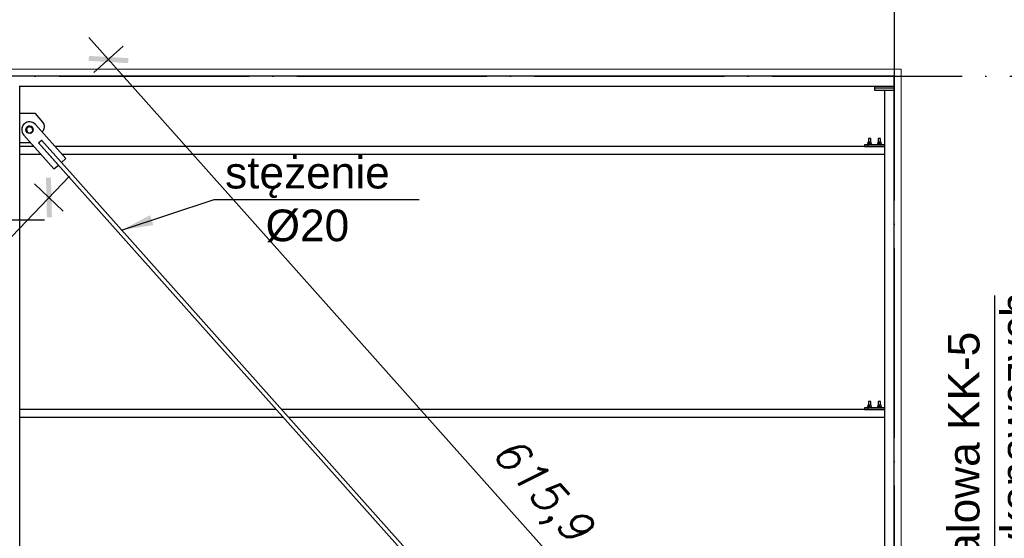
# Model space of a CAD drawing. Header units: millimetres. Extents: x 1814 to 94182, y 11562 to 49454.
# Tile 60 of 143: x 15294 to 15792, y 18564 to 18827. Entities that reach past the tile are written whole.
import ezdxf

# ---------------------------------------------------------------- set-up
doc = ezdxf.new("R2010")
doc.units = ezdxf.units.MM
doc.linetypes.add('ACAD_ISO04W100', pattern=[30, 24, -3, 0, -3])
for name, color, linetype in [('AS_Belki', 145, 'Continuous'), ('AS_Blachy', 30, 'Continuous'), ('AS_Sruby', 9, 'Continuous'), ('odnośnik', 140, 'Continuous'), ('opis', 50, 'Continuous'), ('osie', 40, 'ACAD_ISO04W100')]:
    doc.layers.add(name, color=color, linetype=linetype)
doc.layers.add('profil zimnogięty', color=60, linetype='Continuous', lineweight=15)
doc.layers.add('wymiar', color=135, linetype='Continuous', lineweight=9)
doc.styles.add('Opisowy', font='arial.ttf')
doc.styles.get("Standard").update_dxf_attribs({"font": 'arial.ttf'})
doc.styles.add('WYMIARY', font='simplex.shx', dxfattribs={"oblique": 15})
doc.dimstyles.new('1-100', dxfattribs={"dimscale": 100, "dimtxt": 0.16, "dimasz": 0.2, "dimexe": 0.1, "dimexo": 0.1, "dimgap": 0.075, "dimtad": 1, "dimrnd": 0.01, "dimzin": 9, "dimtxsty": 'WYMIARY', "dimblk": 'ARCHTICK', "dimcen": 0.2, "dimdle": 0.15, "dimadec": 1, "dimazin": 1, "dimtfac": 1, "dimtix": 1, "dimtmove": 2, "dimatfit": 3, "dimldrblk": 'ARCHTICK', "dimfxl": 0, "dimarcsym": 0})
doc.dimstyles.new('skala 1-100', dxfattribs={"dimtxt": 16, "dimasz": 1, "dimexe": 1.25, "dimexo": 0.625, "dimgap": 5, "dimtad": 1, "dimdec": 1, "dimrnd": 0.1, "dimdsep": 46, "dimtxsty": 'Standard', "dimblk": 'strzałka', "dimcen": -5, "dimse1": 1, "dimse2": 1, "dimazin": 0, "dimtfac": 1, "dimtdec": 1, "dimtix": 1, "dimtmove": 1, "dimatfit": 3, "dimfxl": 0, "dimtolj": 1, "dimarcsym": 0})

# ---------------------------------------------------------------- blocks, each defined once
blk = doc.blocks.new('strzałka')
for p, q in [((0, 9), (0, -9)), ((-9, 0), (9, 0))]:
    blk.add_line(p, q)
at = {"const_width": 1}
blk.add_lwpolyline([(-4.243, -4.243), (4.243, 4.243)], dxfattribs=at)
blk = doc.blocks.new('_ARCHTICK')
at = {"color": 0, "linetype": 'ByBlock', "lineweight": -2}
blk.add_solid([(0.398, 0.309), (0.309, 0.398), (-0.309, -0.398), (-0.398, -0.309)], dxfattribs=at)
blk = doc.blocks.new('*D1917')
at = {"layer": 'Defpoints', "color": 0}
for p in [(15286.29, 19051.62), (14976.29, 18801.62), (15286.29, 18801.62)]:
    blk.add_point(p, dxfattribs=at)
at = {"layer": 'wymiar', "color": 0, "lineweight": -2}
for p, q in [((14976.29, 19041.62), (14976.29, 19061.62)), ((15286.29, 19041.62), (15286.29, 19061.62)), ((14961.29, 19051.62), (15301.29, 19051.62))]:
    blk.add_line(p, q, dxfattribs=at)
at = {"layer": 'wymiar', "color": 0, "lineweight": -2, "xscale": 20, "yscale": 20, "zscale": 20, "rotation": 180}
blk.add_blockref('_ARCHTICK', (14976.29, 19051.62), dxfattribs=at)
at = {"layer": 'wymiar', "color": 0, "lineweight": -2, "xscale": 20, "yscale": 20, "zscale": 20}
blk.add_blockref('_ARCHTICK', (15286.29, 19051.62), dxfattribs=at)
at = {"layer": 'wymiar', "color": 0, "insert": (15131.29, 19067.12), "char_height": 16, "attachment_point": 5, "style": 'WYMIARY'}
blk.add_mtext('310', dxfattribs=at)
blk = doc.blocks.new('*D1918')
at = {"layer": 'Defpoints', "color": 0}
for p in [(15736.29, 19051.62), (15286.29, 18801.62), (15736.29, 18801.62)]:
    blk.add_point(p, dxfattribs=at)
at = {"layer": 'wymiar', "color": 0, "lineweight": -2}
for p, q in [((15286.29, 19041.62), (15286.29, 19061.62)), ((15736.29, 19041.62), (15736.29, 19061.62)), ((15271.29, 19051.62), (15751.29, 19051.62))]:
    blk.add_line(p, q, dxfattribs=at)
at = {"layer": 'wymiar', "color": 0, "lineweight": -2, "xscale": 20, "yscale": 20, "zscale": 20, "rotation": 180}
blk.add_blockref('_ARCHTICK', (15286.29, 19051.62), dxfattribs=at)
at = {"layer": 'wymiar', "color": 0, "lineweight": -2, "xscale": 20, "yscale": 20, "zscale": 20}
blk.add_blockref('_ARCHTICK', (15736.29, 19051.62), dxfattribs=at)
at = {"layer": 'wymiar', "color": 0, "insert": (15511.29, 19067.12), "char_height": 16, "attachment_point": 5, "style": 'WYMIARY'}
blk.add_mtext('450', dxfattribs=at)
blk = doc.blocks.new('*D1919')
at = {"layer": 'Defpoints', "color": 0}
for p in [(15739.79, 19051.62), (15736.29, 18801.62), (15739.79, 18801.62)]:
    blk.add_point(p, dxfattribs=at)
at = {"layer": 'wymiar', "color": 0, "lineweight": -2}
for p, q in [((15736.29, 19041.62), (15736.29, 19061.62)), ((15739.79, 19041.62), (15739.79, 19061.62)), ((15736.29, 19051.62), (15716.29, 19051.62)), ((15736.29, 19051.62), (15739.79, 19051.62)), ((15739.79, 19051.62), (15759.79, 19051.62))]:
    blk.add_line(p, q, dxfattribs=at)
at = {"layer": 'wymiar', "color": 0, "lineweight": -2, "xscale": 20, "yscale": 20, "zscale": 20}
blk.add_blockref('_ARCHTICK', (15736.29, 19051.62), dxfattribs=at)
at = {"layer": 'wymiar', "color": 0, "lineweight": -2, "xscale": 20, "yscale": 20, "zscale": 20, "rotation": 180}
blk.add_blockref('_ARCHTICK', (15739.79, 19051.62), dxfattribs=at)
at = {"layer": 'wymiar', "color": 0, "insert": (15738.04, 19068.65), "char_height": 16, "attachment_point": 5, "style": 'WYMIARY'}
blk.add_mtext('3,5', dxfattribs=at)
blk = doc.blocks.new('*D1920')
at = {"layer": 'Defpoints', "color": 0}
for p in [(15739.79, 18801.62), (15736.29, 18798.12), (15989.79, 18798.12)]:
    blk.add_point(p, dxfattribs=at)
at = {"layer": 'wymiar', "color": 0, "lineweight": -2}
for p, q in [((15989.79, 18801.62), (15989.79, 18821.62)), ((15979.79, 18801.62), (15999.79, 18801.62)), ((15989.79, 18801.62), (15989.79, 18798.12)), ((15979.79, 18798.12), (15999.79, 18798.12)), ((15989.79, 18798.12), (15989.79, 18778.12))]:
    blk.add_line(p, q, dxfattribs=at)
at = {"layer": 'wymiar', "color": 0, "lineweight": -2, "xscale": 20, "yscale": 20, "zscale": 20}
for p, rotation in [((15989.79, 18801.62), 270), ((15989.79, 18798.12), 90)]:
    blk.add_blockref('_ARCHTICK', p, dxfattribs=dict(at, rotation=rotation))
at = {"layer": 'wymiar', "color": 0, "insert": (15972.76, 18799.87), "char_height": 16, "attachment_point": 5, "rotation": 90, "style": 'WYMIARY'}
blk.add_mtext('3,5', dxfattribs=at)
blk = doc.blocks.new('*D1921')
at = {"layer": 'Defpoints', "color": 0}
for p in [(15736.29, 18798.12), (15739.79, 18298.12), (15989.79, 18298.12)]:
    blk.add_point(p, dxfattribs=at)
at = {"layer": 'wymiar', "color": 0, "lineweight": -2}
for p, q in [((15989.79, 18813.12), (15989.79, 18283.12)), ((15979.79, 18798.12), (15999.79, 18798.12)), ((15979.79, 18298.12), (15999.79, 18298.12))]:
    blk.add_line(p, q, dxfattribs=at)
at = {"layer": 'wymiar', "color": 0, "lineweight": -2, "xscale": 20, "yscale": 20, "zscale": 20}
for p, rotation in [((15989.79, 18798.12), 90), ((15989.79, 18298.12), 270)]:
    blk.add_blockref('_ARCHTICK', p, dxfattribs=dict(at, rotation=rotation))
at = {"layer": 'wymiar', "color": 0, "insert": (15974.29, 18548.12), "char_height": 16, "attachment_point": 5, "rotation": 90, "style": 'WYMIARY'}
blk.add_mtext('500', dxfattribs=at)
blk = doc.blocks.new('*D1954')
at = {"layer": 'Defpoints', "color": 0}
for p in [(15726.29, 18793.12), (16024.79, 18793.12), (15728.99, 18305.62)]:
    blk.add_point(p, dxfattribs=at)
at = {"layer": 'wymiar', "color": 0, "lineweight": -2}
for p, q in [((16024.79, 18290.62), (16024.79, 18808.12)), ((16014.79, 18793.12), (16034.79, 18793.12)), ((16014.79, 18305.62), (16034.79, 18305.62))]:
    blk.add_line(p, q, dxfattribs=at)
at = {"layer": 'wymiar', "color": 0, "lineweight": -2, "xscale": 20, "yscale": 20, "zscale": 20}
for p, rotation in [((16024.79, 18793.12), 90), ((16024.79, 18305.62), 270)]:
    blk.add_blockref('_ARCHTICK', p, dxfattribs=dict(at, rotation=rotation))
at = {"layer": 'wymiar', "color": 0, "insert": (16007.76, 18549.37), "char_height": 16, "attachment_point": 5, "rotation": 90, "style": 'WYMIARY'}
blk.add_mtext('487,5', dxfattribs=at)
blk = doc.blocks.new('*D1955')
at = {"layer": 'Defpoints', "color": 0}
for p in [(15739.79, 18801.62), (16024.79, 18801.62), (15726.29, 18793.12)]:
    blk.add_point(p, dxfattribs=at)
at = {"layer": 'wymiar', "color": 0, "lineweight": -2}
for p, q in [((16024.79, 18801.62), (16024.79, 18821.62)), ((16014.79, 18801.62), (16034.79, 18801.62)), ((16024.79, 18793.12), (16024.79, 18801.62)), ((16014.79, 18793.12), (16034.79, 18793.12)), ((16024.79, 18793.12), (16024.79, 18773.12))]:
    blk.add_line(p, q, dxfattribs=at)
at = {"layer": 'wymiar', "color": 0, "lineweight": -2, "xscale": 20, "yscale": 20, "zscale": 20}
for p, rotation in [((16024.79, 18801.62), 270), ((16024.79, 18793.12), 90)]:
    blk.add_blockref('_ARCHTICK', p, dxfattribs=dict(at, rotation=rotation))
at = {"layer": 'wymiar', "color": 0, "insert": (16007.76, 18797.37), "char_height": 16, "attachment_point": 5, "rotation": 90, "style": 'WYMIARY'}
blk.add_mtext('8,5', dxfattribs=at)
blk = doc.blocks.new('*D1956')
at = {"layer": 'Defpoints', "color": 0}
for p in [(15731.29, 19086.62), (15739.79, 18801.62), (15731.29, 18791.12)]:
    blk.add_point(p, dxfattribs=at)
at = {"layer": 'wymiar', "color": 0, "lineweight": -2}
for p, q in [((15731.29, 19076.62), (15731.29, 19096.62)), ((15739.79, 19076.62), (15739.79, 19096.62)), ((15731.29, 19086.62), (15711.29, 19086.62)), ((15739.79, 19086.62), (15731.29, 19086.62)), ((15739.79, 19086.62), (15759.79, 19086.62))]:
    blk.add_line(p, q, dxfattribs=at)
at = {"layer": 'wymiar', "color": 0, "lineweight": -2, "xscale": 20, "yscale": 20, "zscale": 20}
blk.add_blockref('_ARCHTICK', (15731.29, 19086.62), dxfattribs=at)
at = {"layer": 'wymiar', "color": 0, "lineweight": -2, "xscale": 20, "yscale": 20, "zscale": 20, "rotation": 180}
blk.add_blockref('_ARCHTICK', (15739.79, 19086.62), dxfattribs=at)
at = {"layer": 'wymiar', "color": 0, "insert": (15735.54, 19103.65), "char_height": 16, "attachment_point": 5, "style": 'WYMIARY'}
blk.add_mtext('8,5', dxfattribs=at)
blk = doc.blocks.new('*D1957')
at = {"layer": 'Defpoints', "color": 0}
for p in [(15294.29, 19086.62), (15731.29, 18791.12), (15294.29, 18758.62)]:
    blk.add_point(p, dxfattribs=at)
at = {"layer": 'wymiar', "color": 0, "lineweight": -2}
for p, q in [((15294.29, 19076.62), (15294.29, 19096.62)), ((15731.29, 19076.62), (15731.29, 19096.62)), ((15746.29, 19086.62), (15279.29, 19086.62))]:
    blk.add_line(p, q, dxfattribs=at)
at = {"layer": 'wymiar', "color": 0, "lineweight": -2, "xscale": 20, "yscale": 20, "zscale": 20, "rotation": 180}
blk.add_blockref('_ARCHTICK', (15294.29, 19086.62), dxfattribs=at)
at = {"layer": 'wymiar', "color": 0, "lineweight": -2, "xscale": 20, "yscale": 20, "zscale": 20}
blk.add_blockref('_ARCHTICK', (15731.29, 19086.62), dxfattribs=at)
at = {"layer": 'wymiar', "color": 0, "insert": (15512.79, 19102.12), "char_height": 16, "attachment_point": 5, "style": 'WYMIARY'}
blk.add_mtext('437', dxfattribs=at)
blk = doc.blocks.new('*D1958')
at = {"layer": 'Defpoints', "color": 0}
for p in [(15278.29, 19086.62), (15278.29, 18758.62), (15294.29, 18758.62)]:
    blk.add_point(p, dxfattribs=at)
at = {"layer": 'wymiar', "color": 0, "lineweight": -2}
for p, q in [((15278.29, 19076.62), (15278.29, 19096.62)), ((15294.29, 19076.62), (15294.29, 19096.62)), ((15278.29, 19086.62), (15258.29, 19086.62)), ((15294.29, 19086.62), (15278.29, 19086.62)), ((15294.29, 19086.62), (15314.29, 19086.62))]:
    blk.add_line(p, q, dxfattribs=at)
at = {"layer": 'wymiar', "color": 0, "lineweight": -2, "xscale": 20, "yscale": 20, "zscale": 20}
blk.add_blockref('_ARCHTICK', (15278.29, 19086.62), dxfattribs=at)
at = {"layer": 'wymiar', "color": 0, "lineweight": -2, "xscale": 20, "yscale": 20, "zscale": 20, "rotation": 180}
blk.add_blockref('_ARCHTICK', (15294.29, 19086.62), dxfattribs=at)
at = {"layer": 'wymiar', "color": 0, "insert": (15286.29, 19102.12), "char_height": 16, "attachment_point": 5, "style": 'WYMIARY'}
blk.add_mtext('16', dxfattribs=at)
blk = doc.blocks.new('*D1969')
at = {"layer": 'Defpoints', "color": 0}
for p in [(15739.79, 18801.62), (16059.79, 18801.62), (15739.79, 17794.62)]:
    blk.add_point(p, dxfattribs=at)
at = {"layer": 'wymiar', "color": 0, "lineweight": -2}
for p, q in [((16059.79, 17779.62), (16059.79, 18816.62)), ((16049.79, 18801.62), (16069.79, 18801.62)), ((16049.79, 17794.62), (16069.79, 17794.62))]:
    blk.add_line(p, q, dxfattribs=at)
at = {"layer": 'wymiar', "color": 0, "lineweight": -2, "xscale": 20, "yscale": 20, "zscale": 20}
for p, rotation in [((16059.79, 18801.62), 90), ((16059.79, 17794.62), 270)]:
    blk.add_blockref('_ARCHTICK', p, dxfattribs=dict(at, rotation=rotation))
at = {"layer": 'wymiar', "color": 0, "insert": (16044.29, 18298.12), "char_height": 16, "attachment_point": 5, "rotation": 90, "style": 'WYMIARY'}
blk.add_mtext('1007', dxfattribs=at)
blk = doc.blocks.new('*D1970')
at = {"layer": 'Defpoints', "color": 0}
for p in [(13902.79, 19121.62), (13902.79, 18801.62), (15739.79, 18801.62)]:
    blk.add_point(p, dxfattribs=at)
at = {"layer": 'wymiar', "color": 0, "lineweight": -2}
for p, q in [((13902.79, 19111.62), (13902.79, 19131.62)), ((15739.79, 19111.62), (15739.79, 19131.62)), ((15754.79, 19121.62), (13887.79, 19121.62))]:
    blk.add_line(p, q, dxfattribs=at)
at = {"layer": 'wymiar', "color": 0, "lineweight": -2, "xscale": 20, "yscale": 20, "zscale": 20, "rotation": 180}
blk.add_blockref('_ARCHTICK', (13902.79, 19121.62), dxfattribs=at)
at = {"layer": 'wymiar', "color": 0, "lineweight": -2, "xscale": 20, "yscale": 20, "zscale": 20}
blk.add_blockref('_ARCHTICK', (15739.79, 19121.62), dxfattribs=at)
at = {"layer": 'wymiar', "color": 0, "insert": (14821.29, 19137.12), "char_height": 16, "attachment_point": 5, "style": 'WYMIARY'}
blk.add_mtext('1837', dxfattribs=at)
blk = doc.blocks.new('*D3248')
at = {"layer": 'Defpoints', "color": 0}
for p in [(15339.19, 18806.57), (15299.29, 18771.03), (15708.99, 18311.16)]:
    blk.add_point(p, dxfattribs=at)
at = {"layer": 'wymiar', "color": 0, "lineweight": -2}
for p, q in [((15758.86, 18335.51), (15329.21, 18817.77)), ((15331.72, 18799.92), (15346.66, 18813.23)), ((15741.42, 18340.05), (15756.35, 18353.36))]:
    blk.add_line(p, q, dxfattribs=at)
at = {"layer": 'wymiar', "color": 0, "lineweight": -2, "xscale": 20, "yscale": 20, "zscale": 20}
for p, rotation in [((15339.19, 18806.57), 131.6977253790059), ((15748.88, 18346.71), 311.6977253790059)]:
    blk.add_blockref('_ARCHTICK', p, dxfattribs=dict(at, rotation=rotation))
at = {"layer": 'wymiar', "color": 0, "insert": (15556.75, 18587.96), "char_height": 16, "attachment_point": 5, "rotation": 311.6977, "style": 'WYMIARY'}
blk.add_mtext('615,9', dxfattribs=at)
blk = doc.blocks.new('*D3249')
at = {"layer": 'Defpoints', "color": 0}
for p in [(15273.2, 18771.01), (14834.26, 18311.16), (14870.13, 18276.91)]:
    blk.add_point(p, dxfattribs=at)
at = {"layer": 'wymiar', "color": 0, "lineweight": -2}
for p, q in [((15319.43, 18747.62), (14859.78, 18266.06)), ((15301.84, 18743.67), (15316.31, 18729.86)), ((14862.9, 18283.82), (14877.37, 18270.01))]:
    blk.add_line(p, q, dxfattribs=at)
at = {"layer": 'wymiar', "color": 0, "lineweight": -2, "xscale": 20, "yscale": 20, "zscale": 20}
for p, rotation in [((15309.08, 18736.77), 46.33291569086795), ((14870.13, 18276.91), 226.3329156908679)]:
    blk.add_blockref('_ARCHTICK', p, dxfattribs=dict(at, rotation=rotation))
at = {"layer": 'wymiar', "color": 0, "insert": (15077.29, 18518.59), "char_height": 16, "attachment_point": 5, "rotation": 46.3329, "style": 'WYMIARY'}
blk.add_mtext('635,72', dxfattribs=at)

msp = doc.modelspace()

# ---------------------------------------------------------------- linework, layer by layer
at = {"layer": 'AS_Belki', "linetype": 'Continuous', "ltscale": 0.25}
for p, q in [((15736.286, 18798.122), (14977.287, 18798.122)), ((15736.286, 18793.122), (15736.286, 18798.122)), ((15294.287, 18793.122), (15726.286, 18793.122)), ((15731.286, 18791.122), (15731.286, 18306.122)), ((15736.286, 18306.122), (15736.286, 18791.122)), ((15294.286, 18514.619), (15294.286, 18790.122)), ((15301.426, 18762.622), (15294.286, 18762.622)), ((15303.871, 18764.394), (15579.862, 18454.603)), ((15731.286, 18762.622), (15312.153, 18762.622)), ((15294.286, 18758.622), (15304.989, 18758.622)), ((15315.716, 18758.622), (15731.286, 18758.622)), ((15581.356, 18455.934), (15315.342, 18754.525)), ((15423.939, 18629.622), (15294.286, 18629.622)), ((15731.286, 18629.622), (15426.618, 18629.622)), ((15294.286, 18625.622), (15427.503, 18625.622)), ((15430.181, 18625.622), (15731.286, 18625.622))]:
    msp.add_line(p, q, dxfattribs=at)
at = {"layer": 'AS_Belki', "linetype": 'Continuous', "ltscale": 0.25, "extrusion": (0.665183, -0.746645, -0.007279)}
msp.add_arc((23909.947, -27.883, -3830.466), 1, 47.55847, 133.19434, dxfattribs=at)
at = {"layer": 'AS_Blachy', "linetype": 'Continuous', "ltscale": 0.25}
for p, q in [((15294.058, 18793.122), (15294.287, 18793.122)), ((15294.286, 18790.122), (15294.286, 18791.622)), ((15294.287, 18791.622), (15294.287, 18793.122)), ((15726.286, 18793.122), (15736.286, 18793.122)), ((15726.286, 18793.122), (15726.286, 18792.122)), ((15726.286, 18792.122), (15726.286, 18791.122)), ((15728.786, 18792.122), (15726.286, 18792.122)), ((15726.286, 18791.122), (15736.286, 18791.122)), ((15736.286, 18792.122), (15728.786, 18792.122)), ((15736.286, 18792.122), (15736.286, 18793.122)), ((15736.286, 18791.122), (15736.286, 18792.122)), ((15302.285, 18779.252), (15294.286, 18779.254)), ((15302.285, 18779.237), (15294.286, 18779.239)), ((15305.987, 18774.929), (15302.285, 18779.252)), ((15302.285, 18779.252), (15302.285, 18779.237)), ((15305.987, 18774.915), (15302.285, 18779.237)), ((15295.299, 18771.274), (15295.299, 18771.259)), ((15317.579, 18756.531), (15302.279, 18773.704)), ((15302.279, 18773.69), (15302.279, 18773.704)), ((15317.579, 18756.517), (15302.279, 18773.69)), ((15305.987, 18774.929), (15305.987, 18774.915)), ((15306.828, 18772.638), (15306.828, 18772.653)), ((15296.306, 18768.368), (15311.605, 18751.196)), ((15303.867, 18764.391), (15305.361, 18765.721)), ((15305.361, 18765.721), (15315.339, 18754.521)), ((15305.601, 18769.976), (15305.66, 18770.029)), ((15294.286, 18764.652), (15299.618, 18764.651)), ((15313.845, 18753.191), (15303.867, 18764.391)), ((15721.4, 18763.423), (15721.286, 18763.423)), ((15721.286, 18763.423), (15721.286, 18762.623)), ((15721.286, 18762.623), (15721.4, 18762.623)), ((15721.725, 18763.423), (15721.4, 18763.423)), ((15721.4, 18762.623), (15721.725, 18762.623)), ((15722.211, 18763.423), (15721.725, 18763.423)), ((15721.725, 18762.623), (15722.211, 18762.623)), ((15722.786, 18763.423), (15722.211, 18763.423)), ((15722.211, 18762.623), (15722.786, 18762.623)), ((15731.286, 18763.423), (15722.786, 18763.423)), ((15722.786, 18763.423), (15722.786, 18762.623)), ((15722.786, 18762.623), (15731.286, 18762.623)), ((15315.339, 18754.521), (15317.579, 18756.517)), ((15317.579, 18756.517), (15317.579, 18756.531)), ((15311.605, 18751.196), (15313.845, 18753.191)), ((15313.845, 18753.191), (15313.845, 18753.198)), ((15721.4, 18630.423), (15721.286, 18630.423)), ((15721.286, 18630.423), (15721.286, 18629.623)), ((15721.286, 18629.623), (15721.4, 18629.623)), ((15721.725, 18630.423), (15721.4, 18630.423)), ((15721.4, 18629.623), (15721.725, 18629.623)), ((15722.211, 18630.423), (15721.725, 18630.423)), ((15721.725, 18629.623), (15722.211, 18629.623)), ((15722.786, 18630.423), (15722.211, 18630.423)), ((15722.211, 18629.623), (15722.786, 18629.623)), ((15731.286, 18630.423), (15722.786, 18630.423)), ((15722.786, 18630.423), (15722.786, 18629.623)), ((15722.786, 18629.623), (15731.286, 18629.623))]:
    msp.add_line(p, q, dxfattribs=at)
at = {"layer": 'AS_Blachy', "linetype": 'Continuous', "ltscale": 0.25, "extrusion": (-3.54881e-13, -0.009749, 0.999952)}
msp.add_arc((15299.293, 18770.137, -182.993), 4, 41.69637, 221.69637, dxfattribs=at)
at = {"layer": 'AS_Blachy', "linetype": 'Continuous', "ltscale": 0.25, "extrusion": (-3.28913e-13, -0.009749, 0.999952)}
msp.add_arc((15299.293, 18770.152, -182.993), 4, 41.69637, 176.69637, dxfattribs=at)
at = {"layer": 'AS_Blachy', "linetype": 'Continuous', "ltscale": 0.25, "extrusion": (2.88346e-13, -0.009749, 0.999952)}
msp.add_arc((15303.328, 18771.746, -183.008), 3.5, 311.78541, 40.57587, dxfattribs=at)
at = {"layer": 'AS_Blachy', "linetype": 'Continuous', "ltscale": 0.25, "extrusion": (1.97e-14, -0.009749, 0.999952)}
msp.add_arc((15303.328, 18771.761, -183.008), 3.5, 0, 40.57587, dxfattribs=at)
at = {"layer": 'AS_Sruby', "linetype": 'Continuous', "ltscale": 0.25}
for p, q in [((15297.446, 18771.136), (15297.446, 18771.133)), ((15298.953, 18772.668), (15297.701, 18771.553)), ((15297.701, 18771.54), (15298.953, 18772.655)), ((15297.701, 18771.553), (15297.701, 18771.54)), ((15297.701, 18771.54), (15298.041, 18769.899)), ((15300.545, 18772.141), (15298.953, 18772.668)), ((15298.953, 18772.655), (15298.953, 18772.668)), ((15298.953, 18772.655), (15300.545, 18772.129)), ((15299.633, 18769.372), (15300.884, 18770.487)), ((15300.884, 18770.5), (15300.545, 18772.141)), ((15300.545, 18772.129), (15300.545, 18772.141)), ((15300.545, 18772.129), (15300.884, 18770.487)), ((15300.884, 18770.487), (15300.884, 18770.5)), ((15301.14, 18770.919), (15301.14, 18770.922)), ((15298.041, 18769.899), (15299.633, 18769.372)), ((15723.231, 18766.572), (15723.186, 18766.572)), ((15723.186, 18766.572), (15723.186, 18764.753)), ((15723.361, 18766.572), (15723.231, 18766.572)), ((15723.556, 18766.572), (15723.361, 18766.572)), ((15723.786, 18766.572), (15723.556, 18766.572)), ((15724.015, 18766.572), (15723.786, 18766.572)), ((15724.21, 18766.572), (15724.015, 18766.572)), ((15724.34, 18766.572), (15724.21, 18766.572)), ((15724.386, 18766.572), (15724.34, 18766.572)), ((15724.386, 18764.753), (15724.386, 18766.572)), ((15728.231, 18766.572), (15728.186, 18766.572)), ((15728.186, 18766.572), (15728.186, 18764.753)), ((15728.361, 18766.572), (15728.231, 18766.572)), ((15728.556, 18766.572), (15728.361, 18766.572)), ((15728.786, 18766.572), (15728.556, 18766.572)), ((15729.015, 18766.572), (15728.786, 18766.572)), ((15729.21, 18766.572), (15729.015, 18766.572)), ((15729.34, 18766.572), (15729.21, 18766.572)), ((15729.386, 18766.572), (15729.34, 18766.572)), ((15729.386, 18764.753), (15729.386, 18766.572)), ((15722.609, 18763.673), (15722.586, 18763.673)), ((15722.586, 18763.673), (15722.586, 18763.423)), ((15722.677, 18763.673), (15722.609, 18763.673)), ((15722.788, 18763.673), (15722.677, 18763.673)), ((15722.937, 18763.673), (15722.788, 18763.673)), ((15723.786, 18764.753), (15722.918, 18764.753)), ((15722.918, 18764.753), (15722.918, 18763.673)), ((15723.119, 18763.673), (15722.937, 18763.673)), ((15723.326, 18763.673), (15723.119, 18763.673)), ((15723.551, 18763.673), (15723.326, 18763.673)), ((15723.786, 18763.673), (15723.551, 18763.673)), ((15724.653, 18764.753), (15723.786, 18764.753)), ((15723.786, 18763.673), (15723.786, 18764.753)), ((15724.02, 18763.673), (15723.786, 18763.673)), ((15724.245, 18763.673), (15724.02, 18763.673)), ((15724.452, 18763.673), (15724.245, 18763.673)), ((15724.634, 18763.673), (15724.452, 18763.673)), ((15724.783, 18763.673), (15724.634, 18763.673)), ((15724.653, 18763.673), (15724.653, 18764.753)), ((15724.894, 18763.673), (15724.783, 18763.673)), ((15724.962, 18763.673), (15724.894, 18763.673)), ((15724.986, 18763.673), (15724.962, 18763.673)), ((15724.986, 18763.423), (15724.986, 18763.673)), ((15727.609, 18763.673), (15727.586, 18763.673)), ((15727.586, 18763.673), (15727.586, 18763.423)), ((15727.677, 18763.673), (15727.609, 18763.673)), ((15727.788, 18763.673), (15727.677, 18763.673)), ((15727.937, 18763.673), (15727.788, 18763.673)), ((15728.786, 18764.753), (15727.918, 18764.753)), ((15727.918, 18764.753), (15727.918, 18763.673)), ((15728.119, 18763.673), (15727.937, 18763.673)), ((15728.326, 18763.673), (15728.119, 18763.673)), ((15728.551, 18763.673), (15728.326, 18763.673)), ((15728.786, 18763.673), (15728.551, 18763.673)), ((15729.653, 18764.753), (15728.786, 18764.753)), ((15728.786, 18763.673), (15728.786, 18764.753)), ((15729.02, 18763.673), (15728.786, 18763.673)), ((15729.245, 18763.673), (15729.02, 18763.673)), ((15729.452, 18763.673), (15729.245, 18763.673)), ((15729.634, 18763.673), (15729.452, 18763.673)), ((15729.783, 18763.673), (15729.634, 18763.673)), ((15729.653, 18763.673), (15729.653, 18764.753)), ((15729.894, 18763.673), (15729.783, 18763.673)), ((15729.962, 18763.673), (15729.894, 18763.673)), ((15729.986, 18763.673), (15729.962, 18763.673)), ((15729.986, 18763.423), (15729.986, 18763.673)), ((15723.786, 18631.753), (15722.918, 18631.753)), ((15722.918, 18631.753), (15722.918, 18630.673)), ((15723.231, 18633.572), (15723.186, 18633.572)), ((15723.186, 18633.572), (15723.186, 18631.753)), ((15723.361, 18633.572), (15723.231, 18633.572)), ((15723.556, 18633.572), (15723.361, 18633.572)), ((15723.786, 18633.572), (15723.556, 18633.572)), ((15724.015, 18633.572), (15723.786, 18633.572)), ((15724.653, 18631.753), (15723.786, 18631.753)), ((15723.786, 18630.673), (15723.786, 18631.753)), ((15724.21, 18633.572), (15724.015, 18633.572)), ((15724.34, 18633.572), (15724.21, 18633.572)), ((15724.386, 18633.572), (15724.34, 18633.572)), ((15724.386, 18631.753), (15724.386, 18633.572)), ((15724.653, 18630.673), (15724.653, 18631.753)), ((15728.786, 18631.753), (15727.918, 18631.753)), ((15727.918, 18631.753), (15727.918, 18630.673)), ((15728.231, 18633.572), (15728.186, 18633.572)), ((15728.186, 18633.572), (15728.186, 18631.753)), ((15728.361, 18633.572), (15728.231, 18633.572)), ((15728.556, 18633.572), (15728.361, 18633.572)), ((15728.786, 18633.572), (15728.556, 18633.572)), ((15729.015, 18633.572), (15728.786, 18633.572)), ((15729.653, 18631.753), (15728.786, 18631.753)), ((15728.786, 18630.673), (15728.786, 18631.753)), ((15729.21, 18633.572), (15729.015, 18633.572)), ((15729.34, 18633.572), (15729.21, 18633.572)), ((15729.386, 18633.572), (15729.34, 18633.572)), ((15729.386, 18631.753), (15729.386, 18633.572)), ((15729.653, 18630.673), (15729.653, 18631.753)), ((15722.609, 18630.673), (15722.586, 18630.673)), ((15722.586, 18630.673), (15722.586, 18630.423)), ((15722.677, 18630.673), (15722.609, 18630.673)), ((15722.788, 18630.673), (15722.677, 18630.673)), ((15722.937, 18630.673), (15722.788, 18630.673)), ((15723.119, 18630.673), (15722.937, 18630.673)), ((15723.326, 18630.673), (15723.119, 18630.673)), ((15723.186, 18629.623), (15723.186, 18629.622)), ((15723.551, 18630.673), (15723.326, 18630.673)), ((15723.786, 18630.673), (15723.551, 18630.673)), ((15724.02, 18630.673), (15723.786, 18630.673)), ((15724.245, 18630.673), (15724.02, 18630.673)), ((15724.452, 18630.673), (15724.245, 18630.673)), ((15724.386, 18629.622), (15724.386, 18629.623)), ((15724.634, 18630.673), (15724.452, 18630.673)), ((15724.783, 18630.673), (15724.634, 18630.673)), ((15724.894, 18630.673), (15724.783, 18630.673)), ((15724.962, 18630.673), (15724.894, 18630.673)), ((15724.986, 18630.673), (15724.962, 18630.673)), ((15724.986, 18630.423), (15724.986, 18630.673)), ((15727.609, 18630.673), (15727.586, 18630.673)), ((15727.586, 18630.673), (15727.586, 18630.423)), ((15727.677, 18630.673), (15727.609, 18630.673)), ((15727.788, 18630.673), (15727.677, 18630.673)), ((15727.937, 18630.673), (15727.788, 18630.673)), ((15728.119, 18630.673), (15727.937, 18630.673)), ((15728.326, 18630.673), (15728.119, 18630.673)), ((15728.186, 18629.623), (15728.186, 18629.622)), ((15728.551, 18630.673), (15728.326, 18630.673)), ((15728.786, 18630.673), (15728.551, 18630.673)), ((15729.02, 18630.673), (15728.786, 18630.673)), ((15729.245, 18630.673), (15729.02, 18630.673)), ((15729.452, 18630.673), (15729.245, 18630.673)), ((15729.386, 18629.622), (15729.386, 18629.623)), ((15729.634, 18630.673), (15729.452, 18630.673)), ((15729.783, 18630.673), (15729.634, 18630.673)), ((15729.894, 18630.673), (15729.783, 18630.673)), ((15729.962, 18630.673), (15729.894, 18630.673)), ((15729.986, 18630.673), (15729.962, 18630.673)), ((15729.986, 18630.423), (15729.986, 18630.673))]:
    msp.add_line(p, q, dxfattribs=at)
at = {"layer": 'AS_Sruby', "linetype": 'Continuous', "ltscale": 0.25, "extrusion": (-3.81813e-14, -0.009749, 0.999952)}
msp.add_circle((15299.293, 18770.134, -182.993), 1.85, dxfattribs=at)
at = {"layer": 'AS_Sruby', "linetype": 'Continuous', "ltscale": 0.25, "extrusion": (-5.17886e-14, -0.009749, 0.999952)}
msp.add_arc((15299.293, 18770.137, -182.993), 1.85, 356.69637, 176.69637, dxfattribs=at)
at = {"layer": 'osie', "ltscale": 4}
for p, q in [((15736.286, 19191.622), (15736.286, 17404.622)), ((13512.786, 18798.122), (16129.786, 18798.122))]:
    msp.add_line(p, q, dxfattribs=at)
at = {"layer": 'profil zimnogięty'}
for points in [[(13902.786, 18801.622), (15739.786, 18801.622), (15739.786, 17794.622), (13902.786, 17794.622)], [(13906.286, 18798.122), (15736.286, 18798.122), (15736.286, 17798.122), (13906.286, 17798.122)]]:
    msp.add_lwpolyline(points, close=True, dxfattribs=at)

# ---------------------------------------------------------------- texts
at = {"layer": 'opis', "insert": (15439.697, 18735.714), "char_height": 16, "attachment_point": 5, "style": 'Opisowy'}
msp.add_mtext_dynamic_manual_height_columns('stężenie\\PØ20', width=290.25612, gutter_width=40, heights=[69.3], dxfattribs=at)
at = {"layer": 'opis', "insert": (15787.115, 18546.536), "char_height": 16, "attachment_point": 5, "rotation": 90, "style": 'Opisowy'}
msp.add_mtext_dynamic_manual_height_columns('kratownica stalowa KK-5\\Pwg rysunków wykonawczych', width=290.25612, gutter_width=40, heights=[69.3], dxfattribs=at)

# ---------------------------------------------------------------- dimensions: what is measured, and where the dimension line sits
at = {"layer": 'wymiar'}
for base, p1, p2, picture, middle in [((13902.786, 19121.622), (15739.786, 18801.622), (13902.786, 18801.622), '*D1970', (14821.286, 19137.122)), ((15731.286, 19086.622), (15739.786, 18801.622), (15731.286, 18791.122), '*D1956', (15735.536, 19103.646)), ((15278.286, 19086.622), (15294.286, 18758.622), (15278.286, 18758.622), '*D1958', (15286.286, 19102.122)), ((15294.286, 19086.622), (15731.286, 18791.122), (15294.286, 18758.622), '*D1957', (15512.786, 19102.122)), ((15739.786, 19051.622), (15736.286, 18801.622), (15739.786, 18801.622), '*D1919', (15738.036, 19068.646)), ((15286.286, 19051.622), (14976.286, 18801.622), (15286.286, 18801.622), '*D1917', (15131.286, 19067.122)), ((15736.286, 19051.622), (15286.286, 18801.622), (15736.286, 18801.622), '*D1918', (15511.286, 19067.122))]:
    dim = msp.add_linear_dim(base=base, p1=p1, p2=p2, dimstyle='1-100', override={"dimtfill": 1}, dxfattribs=at)
    dim.commit()
    dim.dimension.update_dxf_attribs({"geometry": picture, "text_midpoint": middle})
for base, p1, p2, picture, middle in [((16024.786, 18801.622), (15726.286, 18793.122), (15739.786, 18801.622), '*D1955', (16007.762, 18797.372)), ((15989.786, 18798.122), (15739.786, 18801.622), (15736.286, 18798.122), '*D1920', (15972.762, 18799.872)), ((16059.786, 18801.622), (15739.786, 17794.622), (15739.786, 18801.622), '*D1969', (16044.286, 18298.122)), ((15989.786, 18298.122), (15736.286, 18798.122), (15739.786, 18298.122), '*D1921', (15974.286, 18548.122)), ((16024.786, 18793.122), (15728.986, 18305.622), (15726.286, 18793.122), '*D1954', (16007.762, 18549.372))]:
    dim = msp.add_linear_dim(base=base, p1=p1, p2=p2, angle=90, dimstyle='1-100', override={"dimtfill": 1}, dxfattribs=at)
    dim.commit()
    dim.dimension.update_dxf_attribs({"geometry": picture, "text_midpoint": middle})
for p1, p2, distance, picture, middle in [((15708.987, 18311.161), (15299.293, 18771.029), -53.435, '*D3248', (15556.749, 18587.964)), ((15273.199, 18771.014), (14834.256, 18311.158), 49.598, '*D3249', (15077.29, 18518.595))]:
    dim = msp.add_aligned_dim(p1=p1, p2=p2, distance=distance, dimstyle='1-100', dxfattribs=at)
    dim.commit()
    dim.dimension.update_dxf_attribs({"geometry": picture, "text_midpoint": middle})

# ---------------------------------------------------------------- leaders
at = {"layer": 'odnośnik', "ltscale": 0.5}
for points in [[(14981.786, 18776.344), (15017.99, 18725.515), (15306.74, 18725.515)], [(15345.821, 18720.313), (15392.548, 18735.714), (15496.143, 18735.714)], [(15736.286, 18362.31), (15787.115, 18398.514), (15787.115, 18687.265)]]:
    msp.add_leader(points, dimstyle='skala 1-100', override={"dimasz": 16, "dimtad": 0}, dxfattribs=at)

doc.saveas('drawing.dxf')
